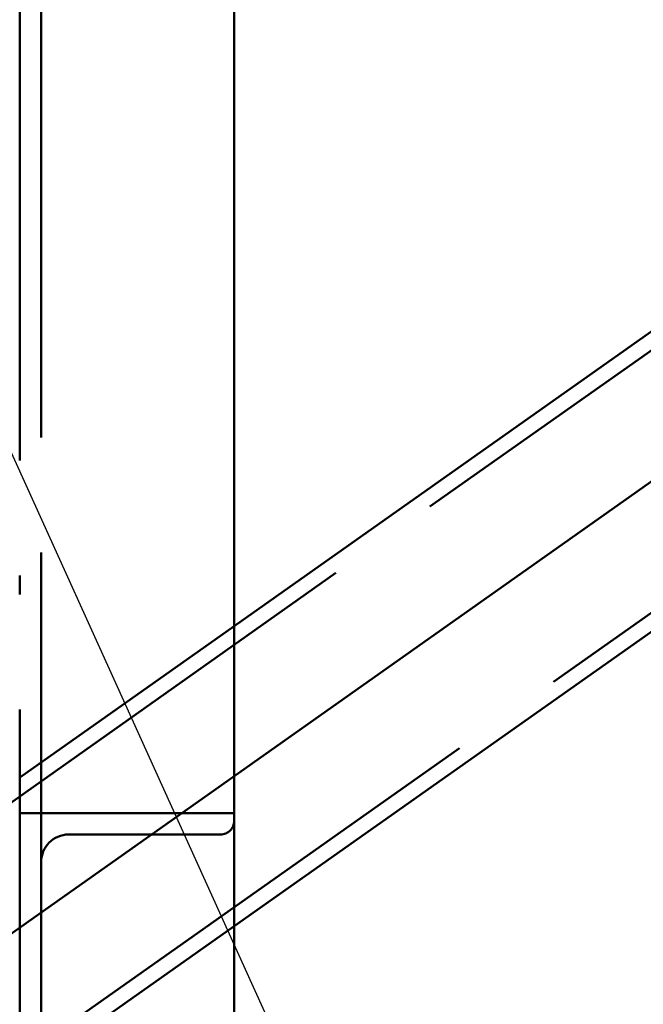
# Paper-space layout 'Layout1' of a CAD drawing. Extents: x -2 to 1033, y -36 to 596.
# Tile 130 of 256: x 377.01 to 381.08, y 393.44 to 399.86. Entities that reach past the tile are written whole.
import ezdxf

# ---------------------------------------------------------------- set-up
doc = ezdxf.new("R2010")
doc.units = 0
doc.linetypes.add('ACAD_ISO02W100', pattern=[15, 12, -3])
doc.linetypes.add('ACAD_ISO04W100', pattern=[30.5, 24, -3, 0.5, -3])
for name, color, linetype, lineweight in [('SS_POPIS_PROFILU', 13, 'CONTINUOUS', 25), ('SS_ZEBRIKY', 24, 'CONTINUOUS', 50), ('SS_ZTUŽENÍ STĚNY', 203, 'CONTINUOUS', 50)]:
    doc.layers.add(name, color=color, linetype=linetype, lineweight=lineweight)

psp = doc.layouts.get("Layout1")

# ---------------------------------------------------------------- linework, layer by layer
at = {"layer": 'SS_POPIS_PROFILU', "color": 13}
psp.add_lwpolyline([(372.8741, 406.035), (382.2207, 385.4063), (436.1254, 385.4063)], dxfattribs=at)
at = {"layer": 'SS_ZEBRIKY', "color": 7, "linetype": 'ACAD_ISO04W100', "ltscale": 0.25}
for p, q in [((377.0063, 524.985), (377.0063, 378.385)), ((377.0063, 393.985), (377.0063, 393.985))]:
    psp.add_line(p, q, dxfattribs=at)
at = {"layer": 'SS_ZEBRIKY', "color": 3, "linetype": 'ACAD_ISO02W100', "ltscale": 0.25}
for p, q in [((377.1463, 378.385), (377.1463, 524.985)), ((378.4063, 394.685), (377.0063, 394.685)), ((377.3263, 394.545), (378.3163, 394.545))]:
    psp.add_line(p, q, dxfattribs=at)
at = {"layer": 'SS_ZEBRIKY', "color": 1, "linetype": 'Continuous', "ltscale": 0.25}
psp.add_line((378.4063, 378.385), (378.4063, 420.885), dxfattribs=at)
at = {"layer": 'SS_ZEBRIKY', "color": 3, "linetype": 'ACAD_ISO02W100', "ltscale": 0.25}
psp.add_arc((378.3163, 394.635), 0.09, 270, 0, dxfattribs=at)
at = {"layer": 'SS_ZEBRIKY', "color": 3, "linetype": 'ACAD_ISO02W100', "ltscale": 0.25, "extrusion": (-4.28626e-16, 6.12323e-17, -1)}
psp.add_arc((-377.3263, 394.365), 0.18, 0, 90, dxfattribs=at)
at = {"layer": 'SS_ZTUŽENÍ STĚNY', "color": 7, "linetype": 'ACAD_ISO04W100', "ltscale": 0.25}
psp.add_line((357.8063, 380.385), (442.8063, 440.385), dxfattribs=at)
at = {"layer": 'SS_ZTUŽENÍ STĚNY', "color": 1, "linetype": 'Continuous', "ltscale": 0.25}
for p, q in [((378.4063, 395.9054), (440.2857, 439.585)), ((441.2063, 438.2764), (378.4063, 393.947))]:
    psp.add_line(p, q, dxfattribs=at)
at = {"layer": 'SS_ZTUŽENÍ STĚNY', "color": 3, "linetype": 'ACAD_ISO02W100', "ltscale": 0.25}
for p, q in [((440.3434, 439.5033), (359.9064, 382.7242)), ((441.1508, 438.3596), (359.9064, 381.0106)), ((377.0063, 394.9172), (378.4063, 395.9054)), ((378.4063, 393.947), (377.0063, 392.9587))]:
    psp.add_line(p, q, dxfattribs=at)

doc.saveas('drawing.dxf')
